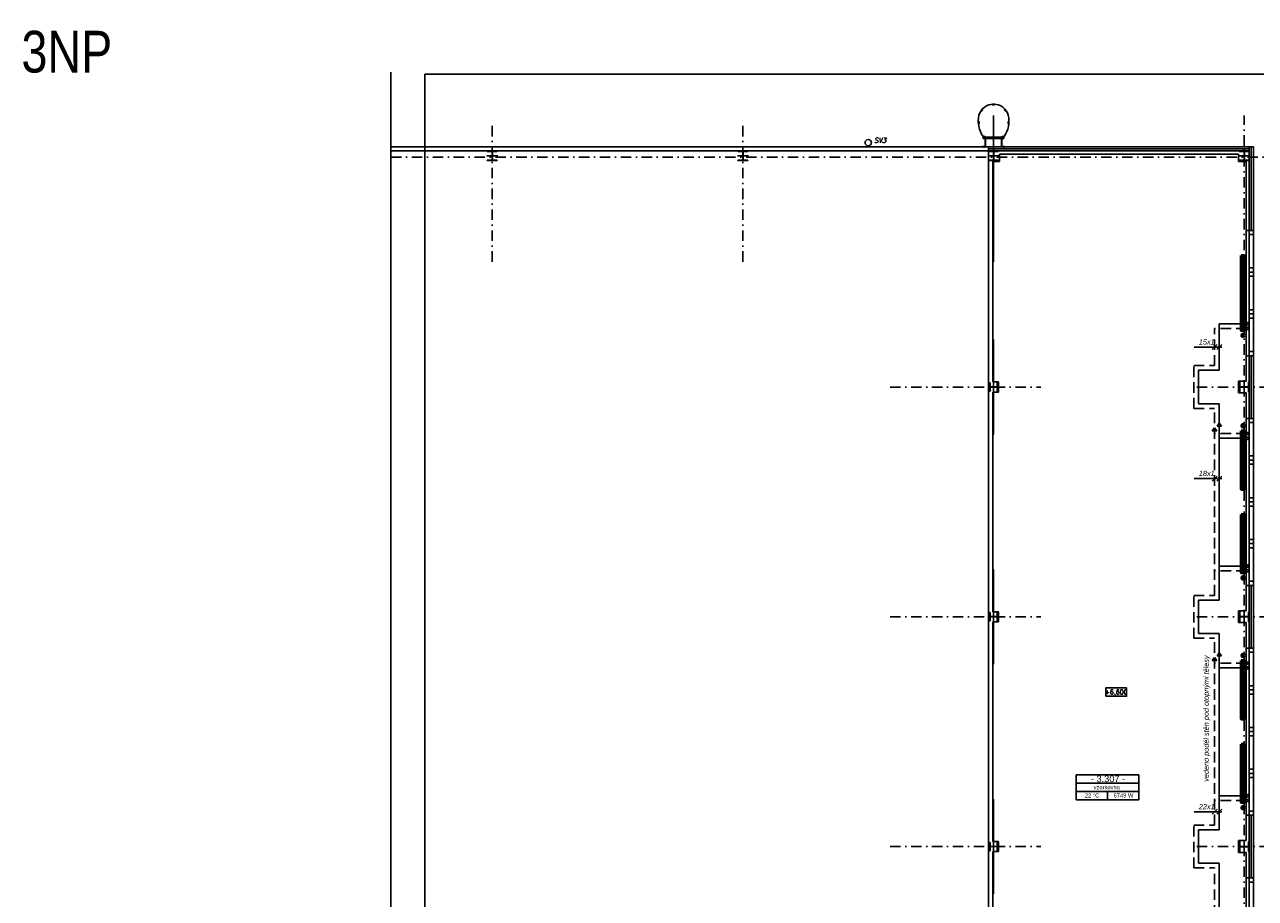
# Model space of a CAD drawing. Header units: millimetres. Extents: x 6435372 to 7248404, y 1559872 to 1886246.
# Tile 32 of 208: x 6632931 to 6662395, y 1678675 to 1699592. Entities that reach past the tile are written whole.
import ezdxf
from ezdxf.enums import TextEntityAlignment as Align

# ---------------------------------------------------------------- set-up
doc = ezdxf.new("R2010")
doc.units = ezdxf.units.MM
doc.linetypes.add('DASH', pattern=[75, 50, -25])
doc.linetypes.add('DASHDOT', pattern=[1, 0.5, -0.25, 0, -0.25])
for name, color, linetype in [('1__NP___M_STNOSTI__T', 7, 'Continuous'), ('matrice DPS', 122, 'Continuous'), ('UT-popis', 7, 'Continuous'), ('UT_popis', 7, 'Continuous')]:
    doc.layers.add(name, color=color, linetype=linetype)
for name, color, linetype, lineweight in [('UT_potrubí', 10, 'Continuous', 30), ('UT_potrubí-vzrorkovna', 161, 'Continuous', 30), ('UT_telesa', 181, 'Continuous', 50)]:
    doc.layers.add(name, color=color, linetype=linetype, lineweight=lineweight)
doc.styles.add('ARIAL', font='arial.ttf')
doc.styles.add('INDRA', font='ariali.ttf')
doc.styles.add('KURZIVA', font='italic__.ttf')
doc.styles.get("Standard").update_dxf_attribs({"font": 'romans.shx'})
doc.linetypes.add('IZOLACE_POLYSTYREN_PENOVY', pattern='A,0.001,[228,CADKON.SHX,S=0.1,R=0,X=0,Y=0],-2', length=2.001)
doc.linetypes.add('PRERUSENI', pattern='A,60,[100,CADKON.SHX,S=2.5,R=0,X=0,Y=0],-10', length=70)

# ---------------------------------------------------------------- blocks, each defined once
blk = doc.blocks.new('CK_S_EXT_HEAHEA240')
for p, q in [((-120, 115), (120, 115)), ((-120, 115), (-120, 103)), ((-120, 103), (-24.75, 103)), ((-3.75, -82), (-3.75, 82)), ((3.75, -82), (3.75, 82)), ((120, 103), (24.75, 103)), ((120, 115), (120, 103)), ((-120, -115), (-120, -103)), ((-120, -103), (-24.75, -103)), ((-120, -115), (120, -115)), ((120, -103), (24.75, -103)), ((120, -115), (120, -103))]:
    blk.add_line(p, q)
for centre, start, end in [((-24.75, 82), 0, 90), ((24.75, 82), 90, 180), ((-24.75, -82), 270, 0), ((24.75, -82), 180, 270)]:
    blk.add_arc(centre, 21, start, end)
blk = doc.blocks.new('CK_S_EXT_HEAHEA200')
for p, q in [((-100, 95), (100, 95)), ((-100, 95), (-100, 85)), ((-100, 85), (-21.25, 85)), ((-3.25, -67), (-3.25, 67)), ((3.25, -67), (3.25, 67)), ((100, 85), (21.25, 85)), ((100, 95), (100, 85)), ((-100, -95), (-100, -85)), ((-100, -85), (-21.25, -85)), ((-100, -95), (100, -95)), ((100, -85), (21.25, -85)), ((100, -95), (100, -85))]:
    blk.add_line(p, q)
for centre, start, end in [((-21.25, 67), 0, 90), ((21.25, 67), 90, 180), ((-21.25, -67), 270, 0), ((21.25, -67), 180, 270)]:
    blk.add_arc(centre, 18, start, end)
blk = doc.blocks.new('*U1029')
at = {"color": 0, "linetype": 'ByBlock', "lineweight": -2}
blk.add_lwpolyline([(-5, -2), (5, -2), (5, 2), (-5, 2), (-5, -2)], dxfattribs=at)

msp = doc.modelspace()

# ---------------------------------------------------------------- linework, layer by layer
at = {"layer": '1__NP___M_STNOSTI__T', "color": 7}
for p, q in [((6658106.7, 1681434.7), (6658106.7, 1681634.7)), ((6658106.7, 1681634.7), (6659606.7, 1681634.7)), ((6659606.7, 1681434.7), (6659606.7, 1681634.7)), ((6658106.7, 1681234.7), (6658106.7, 1681434.7)), ((6658106.7, 1681434.7), (6659606.7, 1681434.7)), ((6658106.7, 1681434.7), (6659606.7, 1681434.7)), ((6658106.7, 1681034.7), (6658106.7, 1681234.7)), ((6658106.7, 1681234.7), (6659606.7, 1681234.7)), ((6658106.7, 1681234.7), (6659606.7, 1681234.7)), ((6658856.7, 1681034.7), (6658856.7, 1681234.7)), ((6659606.7, 1681234.7), (6659606.7, 1681434.7)), ((6659606.7, 1681034.7), (6659606.7, 1681234.7)), ((6658106.7, 1681034.7), (6659606.7, 1681034.7))]:
    msp.add_line(p, q, dxfattribs=at)
at = {"layer": 'matrice DPS', "linetype": 'PRERUSENI', "ltscale": 500}
msp.add_line((6641700.6, 1698455), (6641700.6, 1672535.9), dxfattribs=at)
at = {"layer": 'matrice DPS', "linetype": 'DASHDOT', "ltscale": 500}
for p, q in [((6644127, 1693916.9), (6644127, 1697416.9)), ((6650127, 1693916.9), (6650127, 1697416.9)), ((6662127, 1661684.6), (6662127, 1697416.9)), ((6641700.6, 1696416.9), (6666231.4, 1696416.9)), ((6653652.2, 1690916.9), (6657260.3, 1690916.9)), ((6660993.7, 1690916.9), (6666231.4, 1690916.9)), ((6653652.2, 1685416.9), (6657260.3, 1685416.9)), ((6660993.7, 1685416.9), (6666231.4, 1685416.9)), ((6653652.2, 1679916.9), (6657260.3, 1679916.9)), ((6660993.7, 1679916.9), (6666231.4, 1679916.9))]:
    msp.add_line(p, q, dxfattribs=at)
at = {"layer": 'matrice DPS', "ltscale": 500}
for p, q in [((6656127, 1693916.9), (6656127, 1697416.9)), ((6662347, 1696666.9), (6641700.6, 1696666.9)), ((6662247, 1696566.9), (6641700.6, 1696566.9)), ((6644127, 1696611.9), (6644127, 1696326.9)), ((6650127, 1696611.9), (6650127, 1696326.9)), ((6656007, 1696566.9), (6656007, 1696666.9)), ((6656007, 1696666.9), (6662247, 1696666.9)), ((6656007, 1696566.9), (6656007, 1696666.9)), ((6656007, 1674516.9), (6656007, 1696566.9)), ((6656007, 1696566.9), (6662247, 1696566.9)), ((6656007, 1696566.9), (6656107, 1696566.9)), ((6656247, 1696566.9), (6656007, 1696566.9)), ((6656007, 1696566.9), (6656007, 1696554.9)), ((6656007, 1696554.9), (6656102.3, 1696554.9)), ((6656127, 1696611.9), (6656127, 1696326.9)), ((6656247, 1696554.9), (6656151.8, 1696554.9)), ((6656247, 1696566.9), (6656247, 1696554.9)), ((6662247, 1696566.9), (6662007, 1696566.9)), ((6662007, 1696566.9), (6662007, 1696554.9)), ((6662007, 1696554.9), (6662102.3, 1696554.9)), ((6662127, 1696611.9), (6662127, 1696326.9)), ((6662247, 1696554.9), (6662151.8, 1696554.9)), ((6662247, 1694666.9), (6662247, 1696666.9)), ((6662247, 1696666.9), (6662347, 1696666.9)), ((6662247, 1696566.9), (6662247, 1696666.9)), ((6662247, 1694666.9), (6662247, 1696566.9)), ((6662247, 1696566.9), (6662247, 1696554.9)), ((6662347, 1694666.9), (6662347, 1696666.9)), ((6644257, 1696451.9), (6643997, 1696451.9)), ((6650257, 1696451.9), (6649997, 1696451.9)), ((6656257, 1696451.9), (6655997, 1696451.9)), ((6656007, 1696336.9), (6656007, 1696348.9)), ((6656007, 1696348.9), (6656102.3, 1696348.9)), ((6656247, 1696336.9), (6656007, 1696336.9)), ((6656107, 1691036.9), (6656107, 1696316.9)), ((6656107, 1696316.9), (6656267, 1696316.9)), ((6656123.3, 1696533.9), (6656123.3, 1696369.9)), ((6656130.8, 1696533.9), (6656130.8, 1696369.9)), ((6656247, 1696348.9), (6656151.8, 1696348.9)), ((6656247, 1696336.9), (6656247, 1696348.9)), ((6656267, 1696491.9), (6661987, 1696491.9)), ((6656267, 1696316.9), (6656267, 1696491.9)), ((6661987, 1696316.9), (6661987, 1696491.9)), ((6662172, 1696316.9), (6661987, 1696316.9)), ((6662257, 1696451.9), (6661997, 1696451.9)), ((6662007, 1696336.9), (6662007, 1696348.9)), ((6662007, 1696348.9), (6662102.3, 1696348.9)), ((6662247, 1696336.9), (6662007, 1696336.9)), ((6662123.3, 1696533.9), (6662123.3, 1696369.9)), ((6662130.8, 1696533.9), (6662130.8, 1696369.9)), ((6662247, 1696348.9), (6662151.8, 1696348.9)), ((6662172, 1696316.9), (6662172, 1694666.9)), ((6662247, 1696336.9), (6662247, 1696348.9)), ((6662172, 1694666.9), (6662172, 1691666.9)), ((6662172, 1694666.9), (6662247, 1694666.9)), ((6662247, 1691666.9), (6662247, 1694666.9)), ((6662347, 1694666.9), (6662247, 1694666.9)), ((6662247, 1694566.9), (6662247, 1694666.9)), ((6662347, 1694666.9), (6662247, 1694666.9)), ((6662247, 1694666.9), (6662347, 1694666.9)), ((6662247, 1693766.9), (6662247, 1694566.9)), ((6662347, 1694566.9), (6662247, 1694566.9)), ((6662347, 1691666.9), (6662347, 1694666.9)), ((6662347, 1694566.9), (6662347, 1694666.9)), ((6662347, 1693766.9), (6662347, 1694566.9)), ((6662347, 1693766.9), (6662247, 1693766.9)), ((6662247, 1693766.9), (6662247, 1693666.9)), ((6662347, 1693666.9), (6662247, 1693666.9)), ((6662247, 1693666.9), (6662247, 1693566.9)), ((6662347, 1693766.9), (6662347, 1693666.9)), ((6662347, 1693666.9), (6662347, 1693566.9)), ((6662247, 1692766.9), (6662247, 1693566.9)), ((6662347, 1693566.9), (6662247, 1693566.9)), ((6662347, 1692766.9), (6662347, 1693566.9)), ((6662347, 1692766.9), (6662247, 1692766.9)), ((6662247, 1692766.9), (6662247, 1692666.9)), ((6662347, 1692766.9), (6662347, 1692666.9)), ((6662347, 1692666.9), (6662247, 1692666.9)), ((6662247, 1692666.9), (6662247, 1692566.9)), ((6662247, 1691766.9), (6662247, 1692566.9)), ((6662347, 1692566.9), (6662247, 1692566.9)), ((6662347, 1692666.9), (6662347, 1692566.9)), ((6662347, 1691766.9), (6662347, 1692566.9)), ((6656127, 1689783.6), (6656127, 1692050.2)), ((6662172, 1691666.9), (6662172, 1691056.9)), ((6662247, 1691666.9), (6662172, 1691666.9)), ((6662347, 1691766.9), (6662247, 1691766.9)), ((6662247, 1691766.9), (6662247, 1691666.9)), ((6662247, 1690166.9), (6662247, 1691666.9)), ((6662347, 1691666.9), (6662247, 1691666.9)), ((6662347, 1691666.9), (6662247, 1691666.9)), ((6662247, 1690166.9), (6662247, 1691666.9)), ((6662247, 1691666.9), (6662347, 1691666.9)), ((6662347, 1691766.9), (6662347, 1691666.9)), ((6662347, 1690166.9), (6662347, 1691666.9)), ((6656242, 1691036.9), (6656107, 1691036.9)), ((6656127, 1690806.9), (6656127, 1691026.9)), ((6656242, 1691036.9), (6656242, 1690796.9)), ((6661992, 1691056.9), (6661992, 1690776.9)), ((6662172, 1691056.9), (6661992, 1691056.9)), ((6662127, 1691046.9), (6662127, 1690786.9)), ((6656232, 1690916.9), (6656022, 1690916.9)), ((6656242, 1690796.9), (6656107, 1690796.9)), ((6656107, 1685536.9), (6656107, 1690796.9)), ((6661992, 1690776.9), (6662172, 1690776.9)), ((6662002, 1690916.9), (6662252, 1690916.9)), ((6662172, 1690776.9), (6662172, 1690166.9)), ((6662172, 1690166.9), (6662172, 1686166.9)), ((6662172, 1690166.9), (6662247, 1690166.9)), ((6662247, 1686166.9), (6662247, 1690166.9)), ((6662347, 1690166.9), (6662247, 1690166.9)), ((6662347, 1690166.9), (6662247, 1690166.9)), ((6662247, 1690066.9), (6662247, 1690166.9)), ((6662247, 1690166.9), (6662347, 1690166.9)), ((6662347, 1690066.9), (6662247, 1690066.9)), ((6662247, 1689266.9), (6662247, 1690066.9)), ((6662347, 1686166.9), (6662347, 1690166.9)), ((6662347, 1690066.9), (6662347, 1690166.9)), ((6662347, 1689266.9), (6662347, 1690066.9)), ((6662347, 1689266.9), (6662247, 1689266.9)), ((6662247, 1689266.9), (6662247, 1689166.9)), ((6662347, 1689266.9), (6662347, 1689166.9)), ((6662347, 1689166.9), (6662247, 1689166.9)), ((6662247, 1689166.9), (6662247, 1689066.9)), ((6662347, 1689066.9), (6662247, 1689066.9)), ((6662247, 1688266.9), (6662247, 1689066.9)), ((6662347, 1689166.9), (6662347, 1689066.9)), ((6662347, 1688266.9), (6662347, 1689066.9)), ((6662347, 1688266.9), (6662247, 1688266.9)), ((6662247, 1688266.9), (6662247, 1688166.9)), ((6662347, 1688166.9), (6662247, 1688166.9)), ((6662247, 1688166.9), (6662247, 1688066.9)), ((6662347, 1688066.9), (6662247, 1688066.9)), ((6662247, 1687266.9), (6662247, 1688066.9)), ((6662347, 1688266.9), (6662347, 1688166.9)), ((6662347, 1688166.9), (6662347, 1688066.9)), ((6662347, 1687266.9), (6662347, 1688066.9)), ((6662247, 1687266.9), (6662247, 1687166.9)), ((6662347, 1687266.9), (6662247, 1687266.9)), ((6662347, 1687166.9), (6662247, 1687166.9)), ((6662247, 1687166.9), (6662247, 1687066.9)), ((6662347, 1687266.9), (6662347, 1687166.9)), ((6662347, 1687166.9), (6662347, 1687066.9)), ((6662247, 1686266.9), (6662247, 1687066.9)), ((6662347, 1687066.9), (6662247, 1687066.9)), ((6662347, 1686266.9), (6662347, 1687066.9)), ((6656127, 1684283.6), (6656127, 1686550.2)), ((6662347, 1686266.9), (6662247, 1686266.9)), ((6662247, 1686266.9), (6662247, 1686166.9)), ((6662347, 1686266.9), (6662347, 1686166.9)), ((6662172, 1686166.9), (6662172, 1685556.9)), ((6662247, 1686166.9), (6662172, 1686166.9)), ((6662247, 1684666.9), (6662247, 1686166.9)), ((6662347, 1686166.9), (6662247, 1686166.9)), ((6662347, 1686166.9), (6662247, 1686166.9)), ((6662247, 1684666.9), (6662247, 1686166.9)), ((6662247, 1686166.9), (6662347, 1686166.9)), ((6662347, 1684666.9), (6662347, 1686166.9)), ((6656232, 1685416.9), (6656022, 1685416.9)), ((6656107, 1685536.9), (6656242, 1685536.9)), ((6656127, 1685306.9), (6656127, 1685526.9)), ((6656242, 1685536.9), (6656242, 1685296.9)), ((6661992, 1685556.9), (6661992, 1685276.9)), ((6662172, 1685556.9), (6661992, 1685556.9)), ((6662002, 1685416.9), (6662252, 1685416.9)), ((6662127, 1685546.9), (6662127, 1685286.9)), ((6656242, 1685296.9), (6656107, 1685296.9)), ((6656107, 1680036.9), (6656107, 1685296.9)), ((6661992, 1685276.9), (6662172, 1685276.9)), ((6662172, 1685276.9), (6662172, 1684666.9)), ((6662172, 1684666.9), (6662172, 1680666.9)), ((6662172, 1684666.9), (6662247, 1684666.9)), ((6662247, 1680666.9), (6662247, 1684666.9)), ((6662347, 1684666.9), (6662247, 1684666.9)), ((6662247, 1684566.9), (6662247, 1684666.9)), ((6662347, 1684666.9), (6662247, 1684666.9)), ((6662247, 1684666.9), (6662347, 1684666.9)), ((6662247, 1683766.9), (6662247, 1684566.9)), ((6662347, 1684566.9), (6662247, 1684566.9)), ((6662347, 1680666.9), (6662347, 1684666.9)), ((6662347, 1684566.9), (6662347, 1684666.9)), ((6662347, 1683766.9), (6662347, 1684566.9)), ((6662347, 1683766.9), (6662247, 1683766.9)), ((6662247, 1683766.9), (6662247, 1683666.9)), ((6662347, 1683666.9), (6662247, 1683666.9)), ((6662247, 1683666.9), (6662247, 1683566.9)), ((6662347, 1683766.9), (6662347, 1683666.9)), ((6662347, 1683666.9), (6662347, 1683566.9)), ((6662347, 1683566.9), (6662247, 1683566.9)), ((6662247, 1682766.9), (6662247, 1683566.9)), ((6662347, 1682766.9), (6662347, 1683566.9)), ((6662347, 1682766.9), (6662247, 1682766.9)), ((6662247, 1682766.9), (6662247, 1682666.9)), ((6662347, 1682766.9), (6662347, 1682666.9)), ((6662347, 1682666.9), (6662247, 1682666.9)), ((6662247, 1682666.9), (6662247, 1682566.9)), ((6662347, 1682566.9), (6662247, 1682566.9)), ((6662247, 1681766.9), (6662247, 1682566.9)), ((6662347, 1682666.9), (6662347, 1682566.9)), ((6662347, 1681766.9), (6662347, 1682566.9)), ((6662347, 1681766.9), (6662247, 1681766.9)), ((6662247, 1681766.9), (6662247, 1681666.9)), ((6662347, 1681666.9), (6662247, 1681666.9)), ((6662247, 1681666.9), (6662247, 1681566.9)), ((6662247, 1680766.9), (6662247, 1681566.9)), ((6662347, 1681566.9), (6662247, 1681566.9)), ((6662347, 1681766.9), (6662347, 1681666.9)), ((6662347, 1681666.9), (6662347, 1681566.9)), ((6662347, 1680766.9), (6662347, 1681566.9)), ((6656127, 1678783.6), (6656127, 1681050.2)), ((6662172, 1680666.9), (6662172, 1680056.9)), ((6662247, 1680666.9), (6662172, 1680666.9)), ((6662347, 1680766.9), (6662247, 1680766.9)), ((6662247, 1680766.9), (6662247, 1680666.9)), ((6662347, 1680666.9), (6662247, 1680666.9)), ((6662347, 1680666.9), (6662247, 1680666.9)), ((6662247, 1679166.9), (6662247, 1680666.9)), ((6662247, 1679166.9), (6662247, 1680666.9)), ((6662247, 1680666.9), (6662347, 1680666.9)), ((6662347, 1680766.9), (6662347, 1680666.9)), ((6662347, 1679166.9), (6662347, 1680666.9)), ((6661992, 1680056.9), (6661992, 1679776.9)), ((6662172, 1680056.9), (6661992, 1680056.9)), ((6662127, 1680046.9), (6662127, 1679786.9)), ((6656232, 1679916.9), (6656022, 1679916.9)), ((6656107, 1680036.9), (6656242, 1680036.9)), ((6656242, 1679796.9), (6656107, 1679796.9)), ((6656107, 1674516.9), (6656107, 1679796.9)), ((6656127, 1679806.9), (6656127, 1680026.9)), ((6656242, 1680036.9), (6656242, 1679796.9)), ((6661992, 1679776.9), (6662172, 1679776.9)), ((6662002, 1679916.9), (6662252, 1679916.9)), ((6662172, 1679776.9), (6662172, 1679166.9)), ((6662172, 1679166.9), (6662172, 1676166.9)), ((6662172, 1679166.9), (6662247, 1679166.9)), ((6662247, 1676166.9), (6662247, 1679166.9)), ((6662347, 1679166.9), (6662247, 1679166.9)), ((6662347, 1679166.9), (6662247, 1679166.9)), ((6662247, 1679066.9), (6662247, 1679166.9)), ((6662247, 1679166.9), (6662347, 1679166.9)), ((6662347, 1676166.9), (6662347, 1679166.9)), ((6662347, 1679066.9), (6662347, 1679166.9)), ((6662347, 1679066.9), (6662247, 1679066.9)), ((6662247, 1678266.9), (6662247, 1679066.9)), ((6662347, 1678266.9), (6662347, 1679066.9))]:
    msp.add_line(p, q, dxfattribs=at)
at = {"layer": 'matrice DPS', "linetype": 'IZOLACE_POLYSTYREN_PENOVY', "ltscale": 500}
for p, q in [((6656007, 1696616.9), (6662247, 1696616.9)), ((6662297, 1694666.9), (6662297, 1696666.9))]:
    msp.add_line(p, q, dxfattribs=at)
at = {"layer": 'matrice DPS', "ltscale": 500}
for points in [[(6655873.6, 1697555.7), (6655842.3, 1697518.4), (6655827, 1697531.2), (6655858.3, 1697568.6)], [(6656152.7, 1697668.5), (6656104, 1697668.5), (6656104, 1697688.5), (6656152.7, 1697688.5)], [(6656383.1, 1697555.7), (6656414.4, 1697518.4), (6656429.7, 1697531.2), (6656398.4, 1697568.6)], [(6655780, 1697270.5), (6655782.8, 1697221.9), (6655762.9, 1697220.7), (6655760.1, 1697269.4)], [(6656476.6, 1697270.5), (6656473.8, 1697221.9), (6656493.8, 1697220.7), (6656496.6, 1697269.4)], [(6655929.3, 1696862.3), (6655929.3, 1696912.3), (6655879.3, 1696912.3), (6655879.3, 1696862.3)], [(6656324.8, 1696864), (6655929.3, 1696864), (6655929.3, 1696896), (6656324.8, 1696896)], [(6656374.8, 1696862.3), (6656374.8, 1696912.3), (6656324.8, 1696912.3), (6656324.8, 1696862.3)]]:
    msp.add_lwpolyline(points, close=True, dxfattribs=at)
for points in [[(6655856.7, 1696666.9), (6655935.3, 1696666.9), (6655935.3, 1696907.9)], [(6655856.7, 1696672.9), (6655929.3, 1696672.9), (6655929.3, 1696907.9)], [(6655879.3, 1696912.3), (6655929.3, 1696862.3)], [(6655879.3, 1696862.3), (6655929.3, 1696912.3)], [(6656374.8, 1696880), (6655879.3, 1696880)], [(6655935.3, 1696907.9), (6655929.3, 1696907.9)], [(6656397.4, 1696666.9), (6656318.8, 1696666.9), (6656318.8, 1696907.9)], [(6656318.8, 1696907.9), (6656324.8, 1696907.9)], [(6656324.8, 1696912.3), (6656374.8, 1696862.3)], [(6656324.8, 1696862.3), (6656374.8, 1696912.3)], [(6656397.4, 1696672.9), (6656324.8, 1696672.9), (6656324.8, 1696907.9)], [(6655856.7, 1696672.9), (6655856.7, 1696666.9)], [(6655890.8, 1696691.7), (6655890.8, 1696642.6)], [(6656363.2, 1696691.7), (6656363.2, 1696642.6)], [(6656397.4, 1696666.9), (6656397.4, 1696672.9)]]:
    msp.add_lwpolyline(points, dxfattribs=at)
at = {"layer": 'matrice DPS', "linetype": 'IZOLACE_POLYSTYREN_PENOVY', "ltscale": 500}
for points in [[(6662297, 1690166.9), (6662297, 1691666.9)], [(6662297, 1684666.9), (6662297, 1686166.9)], [(6662297, 1679166.9), (6662297, 1680666.9)]]:
    msp.add_lwpolyline(points, dxfattribs=at)
at = {"layer": 'matrice DPS', "ltscale": 500}
for centre, radius in [((6653126.4, 1696766.9), 75), ((6655904.3, 1696887.3), 25), ((6656349.8, 1696887.3), 25)]:
    msp.add_circle(centre, radius, dxfattribs=at)
for centre, radius, start, end in [((6656128.3, 1697325), 363.6, 15.71003, 164.28997), ((6656379.3, 1697276.6), 618.7, 166.27366, 216.06947), ((6655877.3, 1697276.6), 618.7, 323.93053, 13.72634), ((6656102.3, 1696533.9), 21, 0, 90), ((6656151.8, 1696533.9), 21, 90, 180), ((6662102.3, 1696533.9), 21, 0, 90), ((6662151.8, 1696533.9), 21, 90, 180), ((6656102.3, 1696369.9), 21, 270, 0), ((6656151.8, 1696369.9), 21, 180, 270), ((6662102.3, 1696369.9), 21, 270, 0), ((6662151.8, 1696369.9), 21, 180, 270)]:
    msp.add_arc(centre, radius, start, end, dxfattribs=at)
at = {"layer": 'UT-popis', "ltscale": 400}
for p, q in [((6661591.7, 1691874.5), (6660933.2, 1691874.5)), ((6661360.2, 1691815.3), (6661478.6, 1691933.7)), ((6661472.7, 1691815.3), (6661591.1, 1691933.7)), ((6661364.1, 1689867.6), (6661419.4, 1689940.9)), ((6661364.1, 1689867.6), (6661419.4, 1689867.6)), ((6661474.8, 1689867.6), (6661419.4, 1689940.9)), ((6661474.8, 1689867.6), (6661419.4, 1689867.6)), ((6661476.6, 1689980.1), (6661531.9, 1690053.4)), ((6661476.6, 1689980.1), (6661531.9, 1689980.1)), ((6661587.3, 1689980.1), (6661531.9, 1690053.4)), ((6661587.3, 1689980.1), (6661531.9, 1689980.1)), ((6661591.7, 1688725.7), (6660933.2, 1688725.7)), ((6661360.2, 1688666.5), (6661478.6, 1688784.9)), ((6661472.7, 1688666.5), (6661591.1, 1688784.9)), ((6661476.6, 1684482.8), (6661531.9, 1684556.2)), ((6661476.6, 1684482.8), (6661531.9, 1684482.8)), ((6661587.3, 1684482.8), (6661531.9, 1684556.2)), ((6661587.3, 1684482.8), (6661531.9, 1684482.8)), ((6661364.1, 1684370.3), (6661419.4, 1684443.7)), ((6661364.1, 1684370.3), (6661419.4, 1684370.3)), ((6661474.8, 1684370.3), (6661419.4, 1684443.7)), ((6661474.8, 1684370.3), (6661419.4, 1684370.3)), ((6661591.7, 1680749.6), (6660933.2, 1680749.6)), ((6661360.2, 1680690.4), (6661478.6, 1680808.8)), ((6661472.7, 1680690.4), (6661591.1, 1680808.8))]:
    msp.add_line(p, q, dxfattribs=at)
at = {"layer": 'UT_potrubí', "ltscale": 400}
msp.add_lwpolyline([(6642510.7, 1698405.8), (6672210.7, 1698405.8), (6672210.7, 1656405.8), (6642510.7, 1656405.8)], close=True, dxfattribs=at)
at = {"layer": 'UT_potrubí-vzrorkovna'}
for p, q in [((6661531.9, 1691317.3), (6661531.9, 1692431.6)), ((6662186.3, 1692431.6), (6661531.9, 1692431.6)), ((6661030.1, 1691317.3), (6661531.9, 1691317.3)), ((6661030.1, 1690516.4), (6661030.1, 1691317.3)), ((6661030.1, 1690516.4), (6661531.9, 1690516.4)), ((6661531.9, 1685817.3), (6661531.9, 1690516.4)), ((6662186.3, 1689691.2), (6661531.9, 1689691.2)), ((6662186.3, 1686631.6), (6661531.9, 1686631.6)), ((6661030.1, 1685817.3), (6661531.9, 1685817.3)), ((6661030.1, 1685016.4), (6661030.1, 1685817.3)), ((6661030.1, 1685016.4), (6661531.9, 1685016.4)), ((6661531.9, 1680317.3), (6661531.9, 1685016.4)), ((6662186.3, 1684194), (6661531.9, 1684194)), ((6662186.3, 1681131.6), (6661531.9, 1681131.6)), ((6661030.1, 1680317.3), (6661531.9, 1680317.3)), ((6661030.1, 1679516.4), (6661030.1, 1680317.3)), ((6661030.1, 1679516.4), (6661531.9, 1679516.4)), ((6661531.9, 1675000.7), (6661531.9, 1679516.4))]:
    msp.add_line(p, q, dxfattribs=at)
at = {"layer": 'UT_potrubí-vzrorkovna', "linetype": 'DASH', "ltscale": 5}
for p, q in [((6661419.4, 1691429.8), (6661419.4, 1692319.1)), ((6662186.3, 1692319.1), (6661419.4, 1692319.1)), ((6660917.6, 1691429.8), (6661419.4, 1691429.8)), ((6660917.6, 1690403.9), (6660917.6, 1691429.8)), ((6660917.6, 1690403.9), (6661419.4, 1690403.9)), ((6661419.4, 1685929.8), (6661419.4, 1690403.9)), ((6662186.3, 1689803.7), (6661419.4, 1689803.7)), ((6662186.3, 1686519.1), (6661419.4, 1686519.1)), ((6660917.6, 1685929.8), (6661419.4, 1685929.8)), ((6660917.6, 1684903.9), (6660917.6, 1685929.8)), ((6660917.6, 1684903.9), (6661419.4, 1684903.9)), ((6661419.4, 1680429.8), (6661419.4, 1684903.9)), ((6662186.3, 1684306.5), (6661419.4, 1684306.5)), ((6662186.3, 1681019.1), (6661419.4, 1681019.1)), ((6660917.6, 1680429.8), (6661419.4, 1680429.8)), ((6660917.6, 1679403.9), (6660917.6, 1680429.8)), ((6660917.6, 1679403.9), (6661419.4, 1679403.9)), ((6661419.4, 1674888.2), (6661419.4, 1679403.9))]:
    msp.add_line(p, q, dxfattribs=at)
for centre in [(6662213.8, 1692431.6), (6662213.8, 1692319.1), (6662213.8, 1689803.7), (6662213.8, 1689691.2), (6662213.8, 1686631.6), (6662213.8, 1686519.1), (6662213.8, 1684306.5), (6662213.8, 1684194), (6662213.8, 1681131.6), (6662213.8, 1681019.1)]:
    msp.add_circle(centre, 27.5, dxfattribs=at)
at = {"layer": 'UT_telesa', "ltscale": 400}
for points in [[(6662056, 1694066.9), (6662122, 1694066.9), (6662122, 1692266.9), (6662056, 1692266.9)], [(6662056, 1689866.9), (6662122, 1689866.9), (6662122, 1688466.9), (6662056, 1688466.9)], [(6662056, 1687866.9), (6662122, 1687866.9), (6662122, 1686466.9), (6662056, 1686466.9)], [(6662056, 1684366.9), (6662122, 1684366.9), (6662122, 1682966.9), (6662056, 1682966.9)], [(6662056, 1682366.9), (6662122, 1682366.9), (6662122, 1680966.9), (6662056, 1680966.9)]]:
    msp.add_lwpolyline(points, close=True, dxfattribs=at)
for centre in [(6662097.3, 1692152.9), (6662097.3, 1689989.4), (6662097.3, 1686346.7), (6662097.3, 1684489.4), (6662097.3, 1680846.7)]:
    msp.add_circle(centre, 31.3, dxfattribs=at)

# ---------------------------------------------------------------- block references
at = {"layer": 'matrice DPS', "ltscale": 500}
for name, p, rotation in [('CK_S_EXT_HEAHEA240', (6644127, 1696451.9), 180), ('CK_S_EXT_HEAHEA240', (6650127, 1696451.9), 180), ('CK_S_EXT_HEAHEA200', (6656127, 1690916.9), 90), ('CK_S_EXT_HEAHEA240', (6662127, 1690916.9), 270), ('CK_S_EXT_HEAHEA200', (6656127, 1685416.9), 90), ('CK_S_EXT_HEAHEA240', (6662127, 1685416.9), 270), ('CK_S_EXT_HEAHEA200', (6656127, 1679916.9), 90), ('CK_S_EXT_HEAHEA240', (6662127, 1679916.9), 270)]:
    msp.add_blockref(name, p, dxfattribs=dict(at, rotation=rotation))
ref = msp.add_blockref('*U1029', (6659062.1, 1683615), dxfattribs=dict(at, xscale=50, yscale=50, zscale=50))
ref.add_attrib('Výška', '+6,600', dxfattribs={"layer": '0', "color": 0, "linetype": 'ByBlock', "lineweight": -2, "height": 110}).set_placement((6659062.1, 1683615), align=Align.MIDDLE_CENTER)

# ---------------------------------------------------------------- texts
at = {"layer": '1__NP___M_STNOSTI__T', "color": 7, "style": 'ARIAL'}
for s, height, p in [('- 3.307 -', 157.73, (6658456.4, 1681458.2)), ('vzorkovna', 98.58, (6658523.1, 1681287)), ('22 °C', 98.58, (6658312.7, 1681089.7)), ('6749 W', 98.58, (6659000.2, 1681089.7))]:
    msp.add_text(s, height=height, dxfattribs=at).set_placement(p)
at = {"layer": 'matrice DPS', "style": 'ARIAL', "width": 0.8}
msp.add_text('3NP', height=1000, dxfattribs=at).set_placement((6633942.1, 1698944.6), align=Align.MIDDLE)
at = {"layer": 'matrice DPS', "ltscale": 500, "style": 'KURZIVA'}
msp.add_text('SV3', height=115, dxfattribs=at).set_placement((6653266.2, 1696765.3))
at = {"layer": 'UT_popis', "linetype": 'Continuous', "style": 'INDRA', "width": 0.8}
for s, p in [('15x1', (6661040.4, 1691934)), ('18x1', (6661040.4, 1688785.2)), ('22x1', (6661040.4, 1680809.1))]:
    msp.add_text(s, height=125, dxfattribs=at).set_placement(p)
msp.add_text('vedeno podél stěn pod otopnými tělesy', height=125, rotation=90, dxfattribs=at).set_placement((6661280.6, 1681466.9))

doc.saveas('drawing.dxf')
